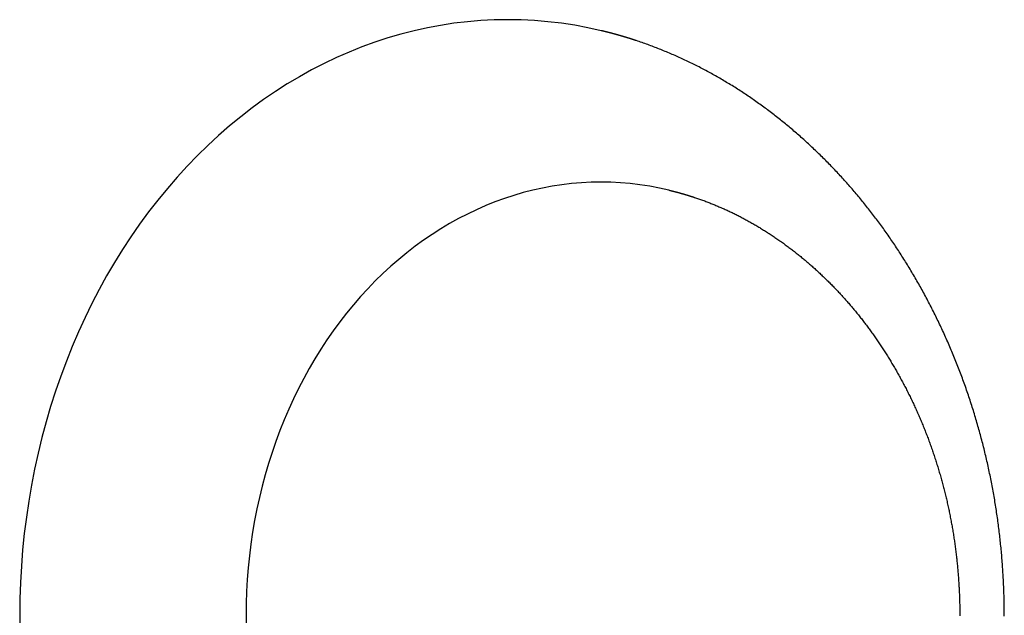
# Model space of a CAD drawing. Extents: x 987 to 2641, y 1244 to 2490.
# Tile 126 of 138: x 2480.29 to 2489.37, y 2069.46 to 2074.96. Entities that reach past the tile are written whole.
import ezdxf

# ---------------------------------------------------------------- set-up
doc = ezdxf.new("R2010")
doc.units = 0
doc.layers.add('KF_GRAVIS_8_REAR', color=7, linetype='CONTINUOUS')

# ---------------------------------------------------------------- blocks, each defined once
blk = doc.blocks.new('KF_GRAVIS_8_REAR')
at = {"layer": 'KF_GRAVIS_8_REAR'}
for points in [[(-28.362, -71.056, 0), (-28.4841, -71.029, 0), (-28.6068, -71.0062, 0), (-28.73, -70.9875, 0), (-28.8536, -70.973, 0), (-28.9774, -70.9626, 0), (-29.1014, -70.9564, 0), (-29.2255, -70.9544, 0), (-29.3496, -70.9565, 0), (-29.4737, -70.9629, 0), (-29.5975, -70.9733, 0), (-29.721, -70.988, 0), (-29.8442, -71.0068, 0), (-29.9669, -71.0297, 0), (-30.089, -71.0568, 0), (-30.2105, -71.0879, 0), (-30.3312, -71.1231, 0), (-30.4511, -71.1624, 0), (-30.5701, -71.2057, 0), (-30.688, -71.2529, 0), (-30.8048, -71.3041, 0), (-30.9204, -71.3593, 0), (-31.0348, -71.4182, 0), (-31.1477, -71.4811, 0), (-31.2592, -71.5476, 0), (-31.3692, -71.618, 0), (-31.4775, -71.6919, 0), (-31.5841, -71.7695, 0), (-31.6889, -71.8507, 0), (-31.7919, -71.9353, 0), (-31.8929, -72.0234, 0), (-31.9919, -72.1148, 0), (-32.0887, -72.2096, 0), (-32.1834, -72.3075, 0), (-32.2759, -72.4086, 0), (-32.366, -72.5128, 0), (-32.4538, -72.62, 0), (-32.5391, -72.7301, 0), (-32.6219, -72.843, 0), (-32.7021, -72.9586, 0), (-32.7796, -73.0769, 0), (-32.8545, -73.1978, 0), (-32.9266, -73.3211, 0), (-32.9959, -73.4468, 0), (-33.0624, -73.5748, 0), (-33.1259, -73.705, 0), (-33.1864, -73.8373, 0), (-33.244, -73.9715, 0), (-33.2985, -74.1076, 0), (-33.3499, -74.2456, 0), (-33.3982, -74.3852, 0), (-33.4433, -74.5263, 0), (-33.4852, -74.669, 0), (-33.5239, -74.8129, 0), (-33.5593, -74.9582, 0), (-33.5914, -75.1045, 0), (-33.6202, -75.2519, 0), (-33.6457, -75.4002, 0), (-33.6678, -75.5493, 0), (-33.6865, -75.6991, 0), (-33.7019, -75.8495, 0), (-33.7138, -76.0003, 0), (-33.7224, -76.1515, 0), (-33.7275, -76.3029, 0), (-33.7292, -76.4544, 0), (-33.7275, -76.6059, 0)], [(-28.0382, -71.1481, 0), (-28.0398, -71.1475, 0), (-28.0415, -71.147, 0), (-28.0432, -71.1464, 0), (-28.0449, -71.1459, 0), (-28.0466, -71.1453, 0), (-28.0483, -71.1448, 0), (-28.0499, -71.1442, 0), (-28.0516, -71.1436, 0), (-28.0533, -71.1431, 0), (-28.055, -71.1425, 0), (-28.0567, -71.142, 0), (-28.0584, -71.1414, 0), (-28.0601, -71.1409, 0), (-28.0617, -71.1403, 0), (-28.0634, -71.1398, 0), (-28.0651, -71.1393, 0), (-28.0668, -71.1387, 0), (-28.0685, -71.1382, 0), (-28.0702, -71.1376, 0), (-28.0719, -71.1371, 0), (-28.0735, -71.1365, 0), (-28.0752, -71.136, 0), (-28.0769, -71.1355, 0), (-28.0786, -71.1349, 0), (-28.0803, -71.1344, 0), (-28.082, -71.1338, 0), (-28.0837, -71.1333, 0), (-28.0853, -71.1328, 0), (-28.087, -71.1322, 0), (-28.0887, -71.1317, 0), (-28.0904, -71.1312, 0), (-28.0921, -71.1306, 0), (-28.0938, -71.1301, 0), (-28.0955, -71.1296, 0), (-28.0972, -71.129, 0), (-28.0988, -71.1285, 0), (-28.1005, -71.128, 0), (-28.1022, -71.1274, 0), (-28.1039, -71.1269, 0), (-28.1056, -71.1264, 0), (-28.1073, -71.1259, 0), (-28.109, -71.1253, 0), (-28.1107, -71.1248, 0), (-28.1124, -71.1243, 0), (-28.114, -71.1238, 0), (-28.1157, -71.1232, 0), (-28.1174, -71.1227, 0), (-28.1191, -71.1222, 0), (-28.1208, -71.1217, 0), (-28.1225, -71.1212, 0), (-28.1242, -71.1207, 0), (-28.1259, -71.1201, 0), (-28.1276, -71.1196, 0), (-28.1293, -71.1191, 0), (-28.1309, -71.1186, 0), (-28.1326, -71.1181, 0), (-28.1343, -71.1176, 0), (-28.136, -71.117, 0), (-28.1377, -71.1165, 0), (-28.1394, -71.116, 0), (-28.1411, -71.1155, 0), (-28.1428, -71.115, 0), (-28.1445, -71.1145, 0), (-28.1462, -71.114, 0), (-28.1479, -71.1135, 0), (-28.1496, -71.113, 0), (-28.1512, -71.1125, 0), (-28.1529, -71.112, 0), (-28.1546, -71.1115, 0), (-28.1563, -71.111, 0), (-28.158, -71.1105, 0), (-28.1597, -71.11, 0), (-28.1614, -71.1095, 0), (-28.1631, -71.109, 0), (-28.1648, -71.1085, 0), (-28.1665, -71.108, 0), (-28.1682, -71.1075, 0), (-28.1699, -71.107, 0), (-28.1716, -71.1065, 0), (-28.1733, -71.106, 0), (-28.1749, -71.1055, 0), (-28.1766, -71.105, 0), (-28.1783, -71.1045, 0), (-28.18, -71.104, 0), (-28.1817, -71.1035, 0), (-28.1834, -71.103, 0), (-28.1851, -71.1025, 0), (-28.1868, -71.102, 0), (-28.1885, -71.1016, 0), (-28.1902, -71.1011, 0), (-28.1919, -71.1006, 0), (-28.1936, -71.1001, 0), (-28.1953, -71.0996, 0), (-28.197, -71.0991, 0), (-28.1987, -71.0986, 0), (-28.2004, -71.0982, 0), (-28.2021, -71.0977, 0), (-28.2038, -71.0972, 0), (-28.2055, -71.0967, 0), (-28.2072, -71.0962, 0), (-28.2089, -71.0958, 0), (-28.2106, -71.0953, 0), (-28.2122, -71.0948, 0), (-28.2139, -71.0943, 0), (-28.2156, -71.0939, 0), (-28.2173, -71.0934, 0), (-28.219, -71.0929, 0), (-28.2207, -71.0924, 0), (-28.2224, -71.092, 0), (-28.2241, -71.0915, 0), (-28.2258, -71.091, 0), (-28.2275, -71.0905, 0), (-28.2292, -71.0901, 0), (-28.2309, -71.0896, 0), (-28.2326, -71.0891, 0), (-28.2343, -71.0887, 0), (-28.236, -71.0882, 0), (-28.2377, -71.0877, 0), (-28.2394, -71.0873, 0), (-28.2411, -71.0868, 0), (-28.2428, -71.0864, 0), (-28.2445, -71.0859, 0), (-28.2462, -71.0854, 0), (-28.2479, -71.085, 0), (-28.2496, -71.0845, 0), (-28.2513, -71.0841, 0), (-28.253, -71.0836, 0), (-28.2547, -71.0831, 0), (-28.2564, -71.0827, 0), (-28.2581, -71.0822, 0), (-28.2598, -71.0818, 0), (-28.2615, -71.0813, 0), (-28.2632, -71.0809, 0), (-28.2649, -71.0804, 0), (-28.2666, -71.08, 0), (-28.2683, -71.0795, 0), (-28.27, -71.0791, 0), (-28.2717, -71.0786, 0), (-28.2734, -71.0782, 0), (-28.2751, -71.0777, 0), (-28.2768, -71.0773, 0), (-28.2785, -71.0768, 0), (-28.2802, -71.0764, 0), (-28.2819, -71.0759, 0), (-28.2836, -71.0755, 0), (-28.2853, -71.0751, 0), (-28.287, -71.0746, 0), (-28.2887, -71.0742, 0), (-28.2904, -71.0737, 0), (-28.2921, -71.0733, 0), (-28.2938, -71.0729, 0), (-28.2955, -71.0724, 0), (-28.2972, -71.072, 0), (-28.2989, -71.0715, 0), (-28.3006, -71.0711, 0), (-28.3023, -71.0707, 0), (-28.304, -71.0702, 0), (-28.3057, -71.0698, 0), (-28.3074, -71.0694, 0), (-28.3091, -71.0689, 0), (-28.3108, -71.0685, 0), (-28.3125, -71.0681, 0), (-28.3143, -71.0677, 0), (-28.316, -71.0672, 0), (-28.3177, -71.0668, 0), (-28.3194, -71.0664, 0), (-28.3211, -71.066, 0), (-28.3228, -71.0655, 0), (-28.3245, -71.0651, 0), (-28.3262, -71.0647, 0), (-28.3279, -71.0643, 0), (-28.3296, -71.0638, 0), (-28.3313, -71.0634, 0), (-28.333, -71.063, 0), (-28.3347, -71.0626, 0), (-28.3364, -71.0622, 0), (-28.3381, -71.0617, 0), (-28.3398, -71.0613, 0), (-28.3415, -71.0609, 0), (-28.3432, -71.0605, 0), (-28.3449, -71.0601, 0), (-28.3466, -71.0597, 0), (-28.3483, -71.0593, 0), (-28.35, -71.0588, 0), (-28.3517, -71.0584, 0), (-28.3535, -71.058, 0), (-28.3552, -71.0576, 0), (-28.3569, -71.0572, 0), (-28.3586, -71.0568, 0), (-28.3603, -71.0564, 0), (-28.362, -71.056, 0)], [(-24.6419, -76.4624, 0), (-24.6419, -76.4464, 0), (-24.642, -76.4305, 0), (-24.6421, -76.4145, 0), (-24.6422, -76.3985, 0), (-24.6423, -76.3826, 0), (-24.6425, -76.3665, 0), (-24.6428, -76.3505, 0), (-24.6431, -76.3345, 0), (-24.6434, -76.3184, 0), (-24.6438, -76.3024, 0), (-24.6442, -76.2863, 0), (-24.6446, -76.2702, 0), (-24.6451, -76.2541, 0), (-24.6456, -76.238, 0), (-24.6462, -76.2218, 0), (-24.6468, -76.2057, 0), (-24.6474, -76.1895, 0), (-24.6481, -76.1734, 0), (-24.6489, -76.1572, 0), (-24.6496, -76.141, 0), (-24.6504, -76.1248, 0), (-24.6513, -76.1086, 0), (-24.6522, -76.0923, 0), (-24.6531, -76.0761, 0), (-24.6541, -76.0599, 0), (-24.6551, -76.0436, 0), (-24.6562, -76.0273, 0), (-24.6573, -76.0111, 0), (-24.6584, -75.9948, 0), (-24.6596, -75.9785, 0), (-24.6609, -75.9622, 0), (-24.6621, -75.9459, 0), (-24.6634, -75.9296, 0), (-24.6648, -75.9133, 0), (-24.6662, -75.897, 0), (-24.6676, -75.8806, 0), (-24.6691, -75.8643, 0), (-24.6706, -75.848, 0), (-24.6722, -75.8316, 0), (-24.6738, -75.8152, 0), (-24.6755, -75.7989, 0), (-24.6772, -75.7825, 0), (-24.6789, -75.7662, 0), (-24.6807, -75.7498, 0), (-24.6825, -75.7334, 0), (-24.6844, -75.717, 0), (-24.6863, -75.7007, 0), (-24.6882, -75.6843, 0), (-24.6902, -75.6679, 0), (-24.6922, -75.6515, 0), (-24.6943, -75.6351, 0), (-24.6965, -75.6187, 0), (-24.6986, -75.6023, 0), (-24.7008, -75.5859, 0), (-24.7031, -75.5695, 0), (-24.7054, -75.5531, 0), (-24.7077, -75.5367, 0), (-24.7101, -75.5203, 0), (-24.7125, -75.5039, 0), (-24.715, -75.4875, 0), (-24.7175, -75.4711, 0), (-24.7201, -75.4547, 0), (-24.7227, -75.4383, 0), (-24.7253, -75.4219, 0), (-24.728, -75.4056, 0), (-24.7308, -75.3892, 0), (-24.7335, -75.3728, 0), (-24.7364, -75.3564, 0), (-24.7392, -75.34, 0), (-24.7421, -75.3236, 0), (-24.7451, -75.3073, 0), (-24.7481, -75.2909, 0), (-24.7511, -75.2746, 0), (-24.7542, -75.2582, 0), (-24.7574, -75.2418, 0), (-24.7605, -75.2255, 0), (-24.7638, -75.2092, 0), (-24.767, -75.1928, 0), (-24.7703, -75.1765, 0), (-24.7737, -75.1602, 0), (-24.7771, -75.1439, 0), (-24.7805, -75.1276, 0), (-24.784, -75.1113, 0), (-24.7875, -75.095, 0), (-24.7911, -75.0787, 0), (-24.7947, -75.0624, 0), (-24.7983, -75.0462, 0), (-24.802, -75.0299, 0), (-24.8057, -75.0137, 0), (-24.8095, -74.9974, 0), (-24.8134, -74.9812, 0), (-24.8172, -74.965, 0), (-24.8211, -74.9488, 0), (-24.8251, -74.9326, 0), (-24.8291, -74.9164, 0), (-24.8331, -74.9002, 0), (-24.8372, -74.884, 0), (-24.8413, -74.8679, 0), (-24.8455, -74.8517, 0), (-24.8497, -74.8356, 0), (-24.8539, -74.8195, 0), (-24.8582, -74.8034, 0), (-24.8626, -74.7873, 0), (-24.8669, -74.7712, 0), (-24.8713, -74.7551, 0), (-24.8758, -74.7391, 0), (-24.8803, -74.723, 0), (-24.8849, -74.707, 0), (-24.8894, -74.691, 0), (-24.8941, -74.675, 0), (-24.8987, -74.659, 0), (-24.9034, -74.6431, 0), (-24.9082, -74.6271, 0), (-24.913, -74.6112, 0), (-24.9178, -74.5953, 0), (-24.9227, -74.5794, 0), (-24.9276, -74.5635, 0), (-24.9326, -74.5476, 0), (-24.9376, -74.5318, 0), (-24.9426, -74.5159, 0), (-24.9477, -74.5001, 0), (-24.9529, -74.4843, 0), (-24.958, -74.4685, 0), (-24.9632, -74.4528, 0), (-24.9685, -74.437, 0), (-24.9738, -74.4213, 0), (-24.9791, -74.4056, 0), (-24.9845, -74.3899, 0), (-24.9899, -74.3742, 0), (-24.9954, -74.3586, 0), (-25.0009, -74.343, 0), (-25.0064, -74.3274, 0), (-25.012, -74.3118, 0), (-25.0176, -74.2962, 0), (-25.0233, -74.2807, 0), (-25.029, -74.2651, 0), (-25.0347, -74.2496, 0), (-25.0405, -74.2342, 0), (-25.0463, -74.2187, 0), (-25.0522, -74.2033, 0), (-25.0581, -74.1878, 0), (-25.064, -74.1724, 0), (-25.07, -74.1571, 0), (-25.0761, -74.1417, 0), (-25.0821, -74.1264, 0), (-25.0882, -74.1111, 0), (-25.0944, -74.0958, 0), (-25.1005, -74.0806, 0), (-25.1067, -74.0653, 0), (-25.113, -74.0501, 0), (-25.1193, -74.0349, 0), (-25.1256, -74.0198, 0), (-25.132, -74.0047, 0), (-25.1384, -73.9895, 0), (-25.1449, -73.9745, 0), (-25.1513, -73.9594, 0), (-25.1579, -73.9444, 0), (-25.1644, -73.9294, 0), (-25.171, -73.9144, 0), (-25.1776, -73.8994, 0), (-25.1843, -73.8845, 0), (-25.191, -73.8696, 0), (-25.1978, -73.8547, 0), (-25.2045, -73.8399, 0), (-25.2114, -73.8251, 0), (-25.2182, -73.8103, 0), (-25.2251, -73.7955, 0), (-25.232, -73.7808, 0), (-25.239, -73.7661, 0), (-25.246, -73.7514, 0), (-25.253, -73.7367, 0), (-25.2601, -73.7221, 0), (-25.2672, -73.7075, 0), (-25.2743, -73.693, 0), (-25.2815, -73.6784, 0), (-25.2887, -73.6639, 0), (-25.296, -73.6494, 0), (-25.3032, -73.635, 0), (-25.3106, -73.6206, 0), (-25.3179, -73.6062, 0), (-25.3253, -73.5919, 0), (-25.3327, -73.5775, 0), (-25.3402, -73.5633, 0), (-25.3476, -73.549, 0), (-25.3552, -73.5348, 0), (-25.3627, -73.5206, 0), (-25.3703, -73.5064, 0), (-25.3779, -73.4923, 0), (-25.3856, -73.4782, 0), (-25.3932, -73.4641, 0), (-25.401, -73.4501, 0), (-25.4087, -73.4361, 0), (-25.4165, -73.4222, 0), (-25.4243, -73.4082, 0), (-25.4321, -73.3943, 0), (-25.44, -73.3805, 0), (-25.4479, -73.3667, 0), (-25.4559, -73.3529, 0), (-25.4638, -73.3391, 0), (-25.4718, -73.3255, 0), (-25.4798, -73.3118, 0), (-25.4878, -73.2982, 0), (-25.4959, -73.2846, 0), (-25.5039, -73.2711, 0), (-25.5121, -73.2576, 0), (-25.5202, -73.2441, 0), (-25.5283, -73.2307, 0), (-25.5365, -73.2174, 0), (-25.5447, -73.204, 0), (-25.5529, -73.1907, 0), (-25.5612, -73.1775, 0), (-25.5695, -73.1643, 0), (-25.5778, -73.1511, 0), (-25.5861, -73.138, 0), (-25.5945, -73.1249, 0), (-25.6028, -73.1118, 0), (-25.6113, -73.0988, 0), (-25.6197, -73.0858, 0), (-25.6282, -73.0729, 0), (-25.6366, -73.06, 0), (-25.6451, -73.0472, 0), (-25.6537, -73.0343, 0), (-25.6623, -73.0216, 0), (-25.6708, -73.0088, 0), (-25.6795, -72.9961, 0), (-25.6881, -72.9834, 0), (-25.6968, -72.9708, 0), (-25.7055, -72.9582, 0), (-25.7142, -72.9457, 0), (-25.7229, -72.9331, 0), (-25.7317, -72.9206, 0), (-25.7405, -72.9082, 0), (-25.7494, -72.8958, 0), (-25.7582, -72.8834, 0), (-25.7671, -72.8711, 0), (-25.776, -72.8588, 0), (-25.785, -72.8465, 0), (-25.7939, -72.8343, 0), (-25.8029, -72.8221, 0), (-25.8119, -72.81, 0), (-25.821, -72.7978, 0), (-25.8301, -72.7858, 0), (-25.8392, -72.7737, 0), (-25.8483, -72.7617, 0), (-25.8575, -72.7497, 0), (-25.8666, -72.7378, 0), (-25.8759, -72.7259, 0), (-25.8851, -72.714, 0), (-25.8944, -72.7022, 0), (-25.9037, -72.6904, 0), (-25.913, -72.6786, 0), (-25.9224, -72.6669, 0), (-25.9317, -72.6552, 0), (-25.9412, -72.6435, 0), (-25.9506, -72.6319, 0), (-25.9601, -72.6203, 0), (-25.9696, -72.6087, 0), (-25.9791, -72.5972, 0), (-25.9886, -72.5857, 0), (-25.9982, -72.5743, 0), (-26.0078, -72.5628, 0), (-26.0175, -72.5514, 0), (-26.0272, -72.5401, 0), (-26.0369, -72.5287, 0), (-26.0466, -72.5175, 0), (-26.0563, -72.5062, 0), (-26.0661, -72.495, 0), (-26.076, -72.4838, 0), (-26.0858, -72.4726, 0), (-26.0957, -72.4615, 0), (-26.1056, -72.4504, 0), (-26.1155, -72.4393, 0), (-26.1255, -72.4283, 0), (-26.1355, -72.4172, 0), (-26.1455, -72.4063, 0), (-26.1556, -72.3953, 0), (-26.1656, -72.3844, 0), (-26.1758, -72.3735, 0), (-26.1859, -72.3627, 0), (-26.1961, -72.3519, 0), (-26.2063, -72.3411, 0), (-26.2165, -72.3303, 0), (-26.2268, -72.3196, 0), (-26.2371, -72.3089, 0), (-26.2474, -72.2982, 0), (-26.2578, -72.2876, 0), (-26.2682, -72.277, 0), (-26.2786, -72.2664, 0), (-26.289, -72.2559, 0), (-26.2995, -72.2453, 0), (-26.31, -72.2348, 0), (-26.3206, -72.2244, 0), (-26.3311, -72.214, 0), (-26.3417, -72.2036, 0), (-26.3524, -72.1932, 0), (-26.363, -72.1828, 0), (-26.3737, -72.1725, 0), (-26.3845, -72.1622, 0), (-26.3952, -72.152, 0), (-26.406, -72.1418, 0), (-26.4169, -72.1316, 0), (-26.4277, -72.1214, 0), (-26.4386, -72.1113, 0), (-26.4495, -72.1012, 0), (-26.4605, -72.0911, 0), (-26.4715, -72.0811, 0), (-26.4825, -72.0711, 0), (-26.4935, -72.0611, 0), (-26.5046, -72.0512, 0), (-26.5157, -72.0413, 0), (-26.5268, -72.0314, 0), (-26.538, -72.0216, 0), (-26.5492, -72.0118, 0), (-26.5604, -72.0021, 0), (-26.5717, -71.9923, 0), (-26.5829, -71.9827, 0), (-26.5942, -71.973, 0), (-26.6056, -71.9634, 0), (-26.617, -71.9538, 0), (-26.6284, -71.9443, 0), (-26.6398, -71.9348, 0), (-26.6512, -71.9253, 0), (-26.6627, -71.9159, 0), (-26.6742, -71.9065, 0), (-26.6858, -71.8972, 0), (-26.6973, -71.8879, 0), (-26.7089, -71.8786, 0), (-26.7205, -71.8694, 0), (-26.7322, -71.8602, 0), (-26.7438, -71.851, 0), (-26.7555, -71.8419, 0), (-26.7672, -71.8328, 0), (-26.779, -71.8237, 0), (-26.7908, -71.8147, 0), (-26.8026, -71.8058, 0), (-26.8144, -71.7968, 0), (-26.8262, -71.788, 0), (-26.8381, -71.7791, 0), (-26.85, -71.7703, 0), (-26.8619, -71.7615, 0), (-26.8739, -71.7528, 0), (-26.8859, -71.7441, 0), (-26.8979, -71.7355, 0), (-26.9099, -71.7269, 0), (-26.9219, -71.7183, 0), (-26.934, -71.7098, 0), (-26.9461, -71.7013, 0), (-26.9582, -71.6929, 0), (-26.9703, -71.6845, 0), (-26.9825, -71.6761, 0), (-26.9947, -71.6678, 0), (-27.0069, -71.6595, 0), (-27.0191, -71.6513, 0), (-27.0313, -71.6431, 0), (-27.0436, -71.6349, 0), (-27.0559, -71.6268, 0), (-27.0682, -71.6188, 0), (-27.0805, -71.6108, 0), (-27.0929, -71.6028, 0), (-27.1053, -71.5949, 0), (-27.1177, -71.587, 0), (-27.1301, -71.5791, 0), (-27.1425, -71.5713, 0), (-27.155, -71.5636, 0), (-27.1674, -71.5559, 0), (-27.1799, -71.5482, 0), (-27.1924, -71.5406, 0), (-27.205, -71.533, 0), (-27.2175, -71.5255, 0), (-27.2301, -71.518, 0), (-27.2427, -71.5106, 0), (-27.2553, -71.5032, 0), (-27.2679, -71.4958, 0), (-27.2806, -71.4885, 0), (-27.2932, -71.4813, 0), (-27.3059, -71.4741, 0), (-27.3186, -71.4669, 0), (-27.3313, -71.4598, 0), (-27.3441, -71.4527, 0), (-27.3568, -71.4457, 0), (-27.3696, -71.4388, 0), (-27.3824, -71.4318, 0), (-27.3952, -71.425, 0), (-27.408, -71.4181, 0), (-27.4208, -71.4114, 0), (-27.4336, -71.4046, 0), (-27.4465, -71.3979, 0), (-27.4594, -71.3913, 0), (-27.4723, -71.3847, 0), (-27.4852, -71.3782, 0), (-27.4981, -71.3717, 0), (-27.511, -71.3653, 0), (-27.524, -71.3589, 0), (-27.537, -71.3525, 0), (-27.5499, -71.3462, 0), (-27.5629, -71.34, 0), (-27.5759, -71.3338, 0), (-27.589, -71.3277, 0), (-27.602, -71.3216, 0), (-27.6151, -71.3155, 0), (-27.6281, -71.3095, 0), (-27.6412, -71.3036, 0), (-27.6543, -71.2977, 0), (-27.6674, -71.2918, 0), (-27.6805, -71.286, 0), (-27.6936, -71.2802, 0), (-27.7067, -71.2745, 0), (-27.7199, -71.2689, 0), (-27.733, -71.2633, 0), (-27.7462, -71.2577, 0), (-27.7594, -71.2522, 0), (-27.7726, -71.2467, 0), (-27.7858, -71.2413, 0), (-27.799, -71.236, 0), (-27.8122, -71.2307, 0), (-27.8254, -71.2254, 0), (-27.8387, -71.2202, 0), (-27.8519, -71.215, 0), (-27.8652, -71.2099, 0), (-27.8784, -71.2049, 0), (-27.8917, -71.1999, 0), (-27.905, -71.1949, 0), (-27.9183, -71.19, 0), (-27.9316, -71.1851, 0), (-27.9449, -71.1803, 0), (-27.9582, -71.1756, 0), (-27.9715, -71.1709, 0), (-27.9848, -71.1662, 0), (-27.9981, -71.1616, 0), (-28.0115, -71.157, 0), (-28.0248, -71.1525, 0), (-28.0382, -71.1481, 0)], [(-27.7367, -72.5283, 0), (-27.8255, -72.5087, 0), (-27.9148, -72.4921, 0), (-28.0043, -72.4785, 0), (-28.0942, -72.4679, 0), (-28.1843, -72.4604, 0), (-28.2744, -72.4559, 0), (-28.3647, -72.4544, 0), (-28.455, -72.456, 0), (-28.5452, -72.4606, 0), (-28.6352, -72.4682, 0), (-28.7251, -72.4788, 0), (-28.8147, -72.4925, 0), (-28.9039, -72.5092, 0), (-28.9927, -72.5288, 0), (-29.0811, -72.5515, 0), (-29.1689, -72.5771, 0), (-29.256, -72.6057, 0), (-29.3426, -72.6371, 0), (-29.4283, -72.6715, 0), (-29.5133, -72.7088, 0), (-29.5974, -72.7488, 0), (-29.6805, -72.7917, 0), (-29.7627, -72.8374, 0), (-29.8438, -72.8859, 0), (-29.9237, -72.937, 0), (-30.0025, -72.9908, 0), (-30.08, -73.0472, 0), (-30.1563, -73.1062, 0), (-30.2312, -73.1678, 0), (-30.3046, -73.2319, 0), (-30.3766, -73.2984, 0), (-30.447, -73.3673, 0), (-30.5159, -73.4385, 0), (-30.5832, -73.512, 0), (-30.6487, -73.5878, 0), (-30.7125, -73.6657, 0), (-30.7746, -73.7458, 0), (-30.8348, -73.8279, 0), (-30.8931, -73.912, 0), (-30.9495, -73.998, 0), (-31.004, -74.0859, 0), (-31.0564, -74.1756, 0), (-31.1068, -74.2671, 0), (-31.1551, -74.3602, 0), (-31.2013, -74.4548, 0), (-31.2454, -74.551, 0), (-31.2872, -74.6487, 0), (-31.3269, -74.7477, 0), (-31.3643, -74.848, 0), (-31.3994, -74.9495, 0), (-31.4322, -75.0522, 0), (-31.4627, -75.1559, 0), (-31.4908, -75.2606, 0), (-31.5165, -75.3662, 0), (-31.5399, -75.4727, 0), (-31.5608, -75.5799, 0), (-31.5794, -75.6877, 0), (-31.5954, -75.7962, 0), (-31.6091, -75.9051, 0), (-31.6202, -76.0145, 0), (-31.6289, -76.1242, 0), (-31.6351, -76.2341, 0), (-31.6389, -76.3442, 0), (-31.6401, -76.4544, 0), (-31.6389, -76.5646, 0)], [(-27.7367, -72.5283, 0), (-27.7354, -72.5286, 0), (-27.7342, -72.5289, 0), (-27.733, -72.5292, 0), (-27.7317, -72.5295, 0), (-27.7305, -72.5298, 0), (-27.7292, -72.5301, 0), (-27.728, -72.5304, 0), (-27.7268, -72.5307, 0), (-27.7255, -72.531, 0), (-27.7243, -72.5313, 0), (-27.723, -72.5316, 0), (-27.7218, -72.5319, 0), (-27.7206, -72.5322, 0), (-27.7193, -72.5325, 0), (-27.7181, -72.5328, 0), (-27.7168, -72.5331, 0), (-27.7156, -72.5334, 0), (-27.7144, -72.5337, 0), (-27.7131, -72.534, 0), (-27.7119, -72.5343, 0), (-27.7106, -72.5346, 0), (-27.7094, -72.5349, 0), (-27.7082, -72.5352, 0), (-27.7069, -72.5355, 0), (-27.7057, -72.5358, 0), (-27.7044, -72.5361, 0), (-27.7032, -72.5365, 0), (-27.702, -72.5368, 0), (-27.7007, -72.5371, 0), (-27.6995, -72.5374, 0), (-27.6983, -72.5377, 0), (-27.697, -72.538, 0), (-27.6958, -72.5383, 0), (-27.6945, -72.5387, 0), (-27.6933, -72.539, 0), (-27.6921, -72.5393, 0), (-27.6908, -72.5396, 0), (-27.6896, -72.5399, 0), (-27.6884, -72.5402, 0), (-27.6871, -72.5406, 0), (-27.6859, -72.5409, 0), (-27.6847, -72.5412, 0), (-27.6834, -72.5415, 0), (-27.6822, -72.5418, 0), (-27.6809, -72.5422, 0), (-27.6797, -72.5425, 0), (-27.6785, -72.5428, 0), (-27.6772, -72.5431, 0), (-27.676, -72.5434, 0), (-27.6748, -72.5438, 0), (-27.6735, -72.5441, 0), (-27.6723, -72.5444, 0), (-27.6711, -72.5447, 0), (-27.6698, -72.5451, 0), (-27.6686, -72.5454, 0), (-27.6673, -72.5457, 0), (-27.6661, -72.5461, 0), (-27.6649, -72.5464, 0), (-27.6636, -72.5467, 0), (-27.6624, -72.547, 0), (-27.6612, -72.5474, 0), (-27.6599, -72.5477, 0), (-27.6587, -72.548, 0), (-27.6575, -72.5484, 0), (-27.6562, -72.5487, 0), (-27.655, -72.549, 0), (-27.6538, -72.5494, 0), (-27.6525, -72.5497, 0), (-27.6513, -72.55, 0), (-27.6501, -72.5504, 0), (-27.6488, -72.5507, 0), (-27.6476, -72.551, 0), (-27.6464, -72.5514, 0), (-27.6451, -72.5517, 0), (-27.6439, -72.5521, 0), (-27.6427, -72.5524, 0), (-27.6414, -72.5527, 0), (-27.6402, -72.5531, 0), (-27.639, -72.5534, 0), (-27.6377, -72.5538, 0), (-27.6365, -72.5541, 0), (-27.6353, -72.5544, 0), (-27.634, -72.5548, 0), (-27.6328, -72.5551, 0), (-27.6316, -72.5555, 0), (-27.6303, -72.5558, 0), (-27.6291, -72.5562, 0), (-27.6279, -72.5565, 0), (-27.6266, -72.5569, 0), (-27.6254, -72.5572, 0), (-27.6242, -72.5576, 0), (-27.6229, -72.5579, 0), (-27.6217, -72.5583, 0), (-27.6205, -72.5586, 0), (-27.6193, -72.559, 0), (-27.618, -72.5593, 0), (-27.6168, -72.5597, 0), (-27.6156, -72.56, 0), (-27.6143, -72.5604, 0), (-27.6131, -72.5607, 0), (-27.6119, -72.5611, 0), (-27.6106, -72.5614, 0), (-27.6094, -72.5618, 0), (-27.6082, -72.5621, 0), (-27.607, -72.5625, 0), (-27.6057, -72.5628, 0), (-27.6045, -72.5632, 0), (-27.6033, -72.5636, 0), (-27.602, -72.5639, 0), (-27.6008, -72.5643, 0), (-27.5996, -72.5646, 0), (-27.5983, -72.565, 0), (-27.5971, -72.5654, 0), (-27.5959, -72.5657, 0), (-27.5947, -72.5661, 0), (-27.5934, -72.5664, 0), (-27.5922, -72.5668, 0), (-27.591, -72.5672, 0), (-27.5897, -72.5675, 0), (-27.5885, -72.5679, 0), (-27.5873, -72.5683, 0), (-27.5861, -72.5686, 0), (-27.5848, -72.569, 0), (-27.5836, -72.5694, 0), (-27.5824, -72.5697, 0), (-27.5811, -72.5701, 0), (-27.5799, -72.5705, 0), (-27.5787, -72.5708, 0), (-27.5775, -72.5712, 0), (-27.5762, -72.5716, 0), (-27.575, -72.5719, 0), (-27.5738, -72.5723, 0), (-27.5726, -72.5727, 0), (-27.5713, -72.5731, 0), (-27.5701, -72.5734, 0), (-27.5689, -72.5738, 0), (-27.5677, -72.5742, 0), (-27.5664, -72.5746, 0), (-27.5652, -72.5749, 0), (-27.564, -72.5753, 0), (-27.5627, -72.5757, 0), (-27.5615, -72.5761, 0), (-27.5603, -72.5764, 0), (-27.5591, -72.5768, 0), (-27.5578, -72.5772, 0), (-27.5566, -72.5776, 0), (-27.5554, -72.578, 0), (-27.5542, -72.5783, 0), (-27.5529, -72.5787, 0), (-27.5517, -72.5791, 0), (-27.5505, -72.5795, 0), (-27.5493, -72.5799, 0), (-27.548, -72.5803, 0), (-27.5468, -72.5806, 0), (-27.5456, -72.581, 0), (-27.5444, -72.5814, 0), (-27.5432, -72.5818, 0), (-27.5419, -72.5822, 0), (-27.5407, -72.5826, 0), (-27.5395, -72.583, 0), (-27.5383, -72.5833, 0), (-27.537, -72.5837, 0), (-27.5358, -72.5841, 0), (-27.5346, -72.5845, 0), (-27.5334, -72.5849, 0), (-27.5321, -72.5853, 0), (-27.5309, -72.5857, 0), (-27.5297, -72.5861, 0), (-27.5285, -72.5865, 0), (-27.5273, -72.5869, 0), (-27.526, -72.5873, 0), (-27.5248, -72.5877, 0), (-27.5236, -72.588, 0), (-27.5224, -72.5884, 0), (-27.5211, -72.5888, 0), (-27.5199, -72.5892, 0), (-27.5187, -72.5896, 0), (-27.5175, -72.59, 0), (-27.5163, -72.5904, 0), (-27.515, -72.5908, 0), (-27.5138, -72.5912, 0), (-27.5126, -72.5916, 0), (-27.5114, -72.592, 0), (-27.5102, -72.5924, 0), (-27.5089, -72.5928, 0), (-27.5077, -72.5932, 0), (-27.5065, -72.5936, 0), (-27.5053, -72.594, 0), (-27.5041, -72.5945, 0), (-27.5028, -72.5949, 0), (-27.5016, -72.5953, 0)], [(-27.5016, -72.5953, 0), (-27.4921, -72.5984, 0), (-27.4826, -72.6016, 0), (-27.4732, -72.6049, 0), (-27.4637, -72.6082, 0), (-27.4542, -72.6115, 0), (-27.4448, -72.6149, 0), (-27.4353, -72.6182, 0), (-27.4259, -72.6217, 0), (-27.4164, -72.6251, 0), (-27.407, -72.6286, 0), (-27.3975, -72.6322, 0), (-27.3881, -72.6357, 0), (-27.3787, -72.6393, 0), (-27.3692, -72.643, 0), (-27.3598, -72.6466, 0), (-27.3504, -72.6504, 0), (-27.341, -72.6541, 0), (-27.3316, -72.6579, 0), (-27.3222, -72.6617, 0), (-27.3128, -72.6655, 0), (-27.3035, -72.6694, 0), (-27.2941, -72.6733, 0), (-27.2847, -72.6773, 0), (-27.2754, -72.6813, 0), (-27.266, -72.6853, 0), (-27.2567, -72.6894, 0), (-27.2473, -72.6935, 0), (-27.238, -72.6976, 0), (-27.2287, -72.7018, 0), (-27.2194, -72.706, 0), (-27.2101, -72.7102, 0), (-27.2008, -72.7145, 0), (-27.1915, -72.7188, 0), (-27.1822, -72.7231, 0), (-27.173, -72.7275, 0), (-27.1637, -72.7319, 0), (-27.1545, -72.7363, 0), (-27.1452, -72.7408, 0), (-27.136, -72.7453, 0), (-27.1268, -72.7499, 0), (-27.1176, -72.7544, 0), (-27.1084, -72.759, 0), (-27.0992, -72.7637, 0), (-27.09, -72.7684, 0), (-27.0808, -72.7731, 0), (-27.0717, -72.7778, 0), (-27.0625, -72.7826, 0), (-27.0534, -72.7875, 0), (-27.0442, -72.7923, 0), (-27.0351, -72.7972, 0), (-27.026, -72.8021, 0), (-27.0169, -72.8071, 0), (-27.0078, -72.8121, 0), (-26.9988, -72.8171, 0), (-26.9897, -72.8222, 0), (-26.9806, -72.8273, 0), (-26.9716, -72.8324, 0), (-26.9626, -72.8375, 0), (-26.9536, -72.8427, 0), (-26.9446, -72.848, 0), (-26.9356, -72.8532, 0), (-26.9266, -72.8585, 0), (-26.9176, -72.8638, 0), (-26.9087, -72.8692, 0), (-26.8997, -72.8746, 0), (-26.8908, -72.88, 0), (-26.8819, -72.8855, 0), (-26.873, -72.8909, 0), (-26.8641, -72.8965, 0), (-26.8552, -72.902, 0), (-26.8464, -72.9076, 0), (-26.8375, -72.9132, 0), (-26.8287, -72.9189, 0), (-26.8199, -72.9245, 0), (-26.8111, -72.9302, 0), (-26.8023, -72.936, 0), (-26.7935, -72.9417, 0), (-26.7847, -72.9475, 0), (-26.776, -72.9534, 0), (-26.7672, -72.9592, 0), (-26.7585, -72.9651, 0), (-26.7498, -72.9711, 0), (-26.7411, -72.977, 0), (-26.7325, -72.983, 0), (-26.7238, -72.989, 0), (-26.7152, -72.9951, 0), (-26.7065, -73.0011, 0), (-26.6979, -73.0072, 0), (-26.6893, -73.0134, 0), (-26.6808, -73.0195, 0), (-26.6722, -73.0257, 0), (-26.6637, -73.032, 0), (-26.6551, -73.0382, 0), (-26.6466, -73.0445, 0), (-26.6381, -73.0508, 0), (-26.6297, -73.0571, 0), (-26.6212, -73.0635, 0), (-26.6128, -73.0699, 0), (-26.6043, -73.0763, 0), (-26.5959, -73.0828, 0), (-26.5875, -73.0893, 0), (-26.5792, -73.0958, 0), (-26.5708, -73.1023, 0), (-26.5625, -73.1089, 0), (-26.5541, -73.1155, 0), (-26.5458, -73.1221, 0), (-26.5376, -73.1288, 0), (-26.5293, -73.1354, 0), (-26.5211, -73.1421, 0), (-26.5128, -73.1489, 0), (-26.5046, -73.1556, 0), (-26.4964, -73.1624, 0), (-26.4883, -73.1692, 0), (-26.4801, -73.1761, 0), (-26.472, -73.1829, 0), (-26.4639, -73.1898, 0), (-26.4558, -73.1968, 0), (-26.4477, -73.2037, 0), (-26.4397, -73.2107, 0), (-26.4316, -73.2177, 0), (-26.4236, -73.2247, 0), (-26.4156, -73.2317, 0), (-26.4077, -73.2388, 0), (-26.3997, -73.2459, 0), (-26.3918, -73.253, 0), (-26.3839, -73.2602, 0), (-26.376, -73.2674, 0), (-26.3681, -73.2746, 0), (-26.3603, -73.2818, 0), (-26.3525, -73.2891, 0), (-26.3447, -73.2963, 0), (-26.3369, -73.3036, 0), (-26.3291, -73.311, 0), (-26.3214, -73.3183, 0), (-26.3137, -73.3257, 0), (-26.306, -73.3331, 0), (-26.2983, -73.3405, 0), (-26.2907, -73.3479, 0), (-26.283, -73.3554, 0), (-26.2754, -73.3629, 0), (-26.2679, -73.3704, 0), (-26.2603, -73.3779, 0), (-26.2527, -73.3854, 0), (-26.2452, -73.393, 0), (-26.2377, -73.4006, 0), (-26.2302, -73.4082, 0), (-26.2228, -73.4158, 0), (-26.2154, -73.4235, 0), (-26.2079, -73.4312, 0), (-26.2005, -73.4389, 0), (-26.1932, -73.4466, 0), (-26.1858, -73.4543, 0), (-26.1785, -73.4621, 0), (-26.1712, -73.4699, 0), (-26.1639, -73.4777, 0), (-26.1566, -73.4855, 0), (-26.1494, -73.4934, 0), (-26.1421, -73.5013, 0), (-26.1349, -73.5092, 0), (-26.1278, -73.5171, 0), (-26.1206, -73.5251, 0), (-26.1134, -73.5331, 0), (-26.1063, -73.5411, 0), (-26.0992, -73.5491, 0), (-26.0921, -73.5572, 0), (-26.0851, -73.5652, 0), (-26.078, -73.5733, 0), (-26.071, -73.5815, 0), (-26.064, -73.5896, 0), (-26.057, -73.5978, 0), (-26.05, -73.606, 0), (-26.0431, -73.6142, 0), (-26.0362, -73.6225, 0), (-26.0293, -73.6307, 0), (-26.0224, -73.639, 0), (-26.0155, -73.6474, 0), (-26.0087, -73.6557, 0), (-26.0018, -73.6641, 0), (-25.995, -73.6725, 0), (-25.9883, -73.6809, 0), (-25.9815, -73.6894, 0), (-25.9747, -73.6979, 0), (-25.968, -73.7064, 0), (-25.9613, -73.7149, 0), (-25.9546, -73.7235, 0), (-25.948, -73.7321, 0), (-25.9413, -73.7407, 0), (-25.9347, -73.7493, 0), (-25.9281, -73.758, 0), (-25.9215, -73.7667, 0), (-25.9149, -73.7754, 0), (-25.9083, -73.7841, 0), (-25.9018, -73.7929, 0), (-25.8953, -73.8017, 0), (-25.8888, -73.8106, 0), (-25.8823, -73.8194, 0), (-25.8759, -73.8283, 0), (-25.8694, -73.8372, 0), (-25.863, -73.8461, 0), (-25.8566, -73.8551, 0), (-25.8502, -73.8641, 0), (-25.8438, -73.8731, 0), (-25.8375, -73.8822, 0), (-25.8312, -73.8913, 0), (-25.8249, -73.9004, 0), (-25.8186, -73.9095, 0), (-25.8123, -73.9187, 0), (-25.806, -73.9279, 0), (-25.7998, -73.9371, 0), (-25.7936, -73.9463, 0), (-25.7874, -73.9556, 0), (-25.7812, -73.9649, 0), (-25.775, -73.9743, 0), (-25.7689, -73.9836, 0), (-25.7628, -73.993, 0), (-25.7567, -74.0025, 0), (-25.7506, -74.0119, 0), (-25.7445, -74.0214, 0), (-25.7384, -74.0309, 0), (-25.7324, -74.0405, 0), (-25.7264, -74.05, 0), (-25.7204, -74.0597, 0), (-25.7144, -74.0693, 0), (-25.7084, -74.079, 0), (-25.7025, -74.0887, 0), (-25.6966, -74.0984, 0), (-25.6906, -74.1081, 0), (-25.6847, -74.1179, 0), (-25.6789, -74.1277, 0), (-25.673, -74.1376, 0), (-25.6672, -74.1475, 0), (-25.6613, -74.1574, 0), (-25.6555, -74.1673, 0), (-25.6497, -74.1773, 0), (-25.644, -74.1873, 0), (-25.6382, -74.1974, 0), (-25.6325, -74.2074, 0), (-25.6267, -74.2175, 0), (-25.621, -74.2276, 0), (-25.6154, -74.2378, 0), (-25.6097, -74.248, 0), (-25.6041, -74.2582, 0), (-25.5985, -74.2684, 0), (-25.5929, -74.2786, 0), (-25.5874, -74.2889, 0), (-25.5818, -74.2992, 0), (-25.5763, -74.3095, 0), (-25.5708, -74.3199, 0), (-25.5654, -74.3303, 0), (-25.5599, -74.3407, 0), (-25.5545, -74.3511, 0), (-25.5491, -74.3615, 0), (-25.5438, -74.372, 0), (-25.5384, -74.3825, 0), (-25.5331, -74.393, 0), (-25.5278, -74.4036, 0), (-25.5226, -74.4141, 0), (-25.5173, -74.4247, 0), (-25.5121, -74.4353, 0), (-25.5069, -74.446, 0), (-25.5017, -74.4566, 0), (-25.4966, -74.4673, 0), (-25.4915, -74.478, 0), (-25.4864, -74.4887, 0), (-25.4813, -74.4995, 0), (-25.4763, -74.5102, 0), (-25.4713, -74.521, 0), (-25.4663, -74.5319, 0), (-25.4613, -74.5427, 0), (-25.4564, -74.5535, 0), (-25.4515, -74.5644, 0), (-25.4466, -74.5753, 0), (-25.4418, -74.5862, 0), (-25.4369, -74.5972, 0), (-25.4321, -74.6081, 0), (-25.4273, -74.6191, 0), (-25.4226, -74.6301, 0), (-25.4179, -74.6411, 0), (-25.4132, -74.6522, 0), (-25.4085, -74.6632, 0), (-25.4039, -74.6743, 0), (-25.3993, -74.6854, 0), (-25.3947, -74.6965, 0), (-25.3901, -74.7076, 0), (-25.3856, -74.7188, 0), (-25.3811, -74.73, 0), (-25.3766, -74.7412, 0), (-25.3722, -74.7524, 0), (-25.3678, -74.7636, 0), (-25.3634, -74.7748, 0), (-25.359, -74.7861, 0), (-25.3547, -74.7974, 0), (-25.3504, -74.8087, 0), (-25.3461, -74.82, 0), (-25.3419, -74.8313, 0), (-25.3377, -74.8427, 0), (-25.3335, -74.8541, 0), (-25.3293, -74.8654, 0), (-25.3252, -74.8768, 0), (-25.3211, -74.8883, 0), (-25.317, -74.8997, 0), (-25.313, -74.9111, 0), (-25.309, -74.9226, 0), (-25.305, -74.9341, 0), (-25.3011, -74.9456, 0), (-25.2971, -74.9571, 0), (-25.2932, -74.9686, 0), (-25.2894, -74.9802, 0), (-25.2856, -74.9917, 0), (-25.2818, -75.0033, 0), (-25.278, -75.0149, 0), (-25.2742, -75.0265, 0), (-25.2705, -75.0381, 0), (-25.2669, -75.0497, 0), (-25.2632, -75.0614, 0), (-25.2596, -75.073, 0), (-25.256, -75.0847, 0), (-25.2524, -75.0964, 0), (-25.2489, -75.1081, 0), (-25.2454, -75.1198, 0), (-25.242, -75.1315, 0), (-25.2385, -75.1432, 0), (-25.2351, -75.155, 0), (-25.2317, -75.1667, 0), (-25.2284, -75.1785, 0), (-25.2251, -75.1903, 0), (-25.2218, -75.2021, 0), (-25.2185, -75.2139, 0), (-25.2153, -75.2257, 0), (-25.2121, -75.2375, 0), (-25.209, -75.2493, 0), (-25.2058, -75.2612, 0), (-25.2027, -75.273, 0), (-25.1997, -75.2849, 0), (-25.1966, -75.2968, 0), (-25.1936, -75.3087, 0), (-25.1907, -75.3206, 0), (-25.1877, -75.3325, 0), (-25.1848, -75.3444, 0), (-25.1819, -75.3563, 0), (-25.1791, -75.3682, 0), (-25.1763, -75.3802, 0), (-25.1735, -75.3921, 0), (-25.1707, -75.4041, 0), (-25.168, -75.416, 0), (-25.1653, -75.428, 0), (-25.1626, -75.44, 0), (-25.16, -75.4519, 0), (-25.1574, -75.4639, 0), (-25.1549, -75.4759, 0), (-25.1523, -75.4879, 0), (-25.1498, -75.4999, 0), (-25.1474, -75.5119, 0), (-25.1449, -75.524, 0), (-25.1425, -75.536, 0), (-25.1401, -75.548, 0), (-25.1378, -75.56, 0), (-25.1355, -75.5721, 0), (-25.1332, -75.5841, 0), (-25.131, -75.5962, 0), (-25.1287, -75.6082, 0), (-25.1266, -75.6203, 0), (-25.1244, -75.6323, 0), (-25.1223, -75.6444, 0), (-25.1202, -75.6565, 0), (-25.1182, -75.6685, 0), (-25.1161, -75.6806, 0), (-25.1142, -75.6927, 0), (-25.1122, -75.7048, 0), (-25.1103, -75.7169, 0), (-25.1084, -75.7289, 0), (-25.1065, -75.741, 0), (-25.1047, -75.7531, 0), (-25.1029, -75.7652, 0), (-25.1012, -75.7773, 0), (-25.0994, -75.7894, 0), (-25.0977, -75.8015, 0), (-25.0961, -75.8136, 0), (-25.0944, -75.8256, 0), (-25.0928, -75.8377, 0), (-25.0913, -75.8498, 0), (-25.0897, -75.8619, 0), (-25.0882, -75.874, 0), (-25.0867, -75.8861, 0), (-25.0853, -75.8982, 0), (-25.0839, -75.9102, 0), (-25.0825, -75.9223, 0), (-25.0812, -75.9344, 0), (-25.0799, -75.9465, 0), (-25.0786, -75.9585, 0), (-25.0773, -75.9706, 0), (-25.0761, -75.9827, 0), (-25.0749, -75.9948, 0), (-25.0738, -76.0068, 0), (-25.0726, -76.0189, 0), (-25.0715, -76.0309, 0), (-25.0705, -76.043, 0), (-25.0694, -76.055, 0), (-25.0684, -76.0671, 0), (-25.0675, -76.0791, 0), (-25.0665, -76.0911, 0), (-25.0656, -76.1031, 0), (-25.0647, -76.1152, 0), (-25.0639, -76.1272, 0), (-25.0631, -76.1392, 0), (-25.0623, -76.1512, 0), (-25.0615, -76.1632, 0), (-25.0608, -76.1752, 0), (-25.0601, -76.1871, 0), (-25.0595, -76.1991, 0), (-25.0588, -76.2111, 0), (-25.0582, -76.223, 0), (-25.0577, -76.235, 0), (-25.0571, -76.2469, 0), (-25.0566, -76.2589, 0), (-25.0561, -76.2708, 0), (-25.0557, -76.2827, 0), (-25.0553, -76.2946, 0), (-25.0549, -76.3065, 0), (-25.0545, -76.3184, 0), (-25.0542, -76.3303, 0), (-25.0539, -76.3422, 0), (-25.0536, -76.354, 0), (-25.0534, -76.3659, 0), (-25.0532, -76.3777, 0), (-25.053, -76.3895, 0), (-25.0528, -76.4014, 0), (-25.0527, -76.4132, 0), (-25.0526, -76.425, 0), (-25.0526, -76.4367, 0), (-25.0525, -76.4485, 0), (-25.0525, -76.4603, 0)]]:
    blk.add_polyline3d(points, dxfattribs=at)

msp = doc.modelspace()

# ---------------------------------------------------------------- block references
at = {"layer": 'KF_GRAVIS_8_REAR'}
msp.add_blockref('KF_GRAVIS_8_REAR', (2514.0165, 2145.913), dxfattribs=at)

doc.saveas('drawing.dxf')
